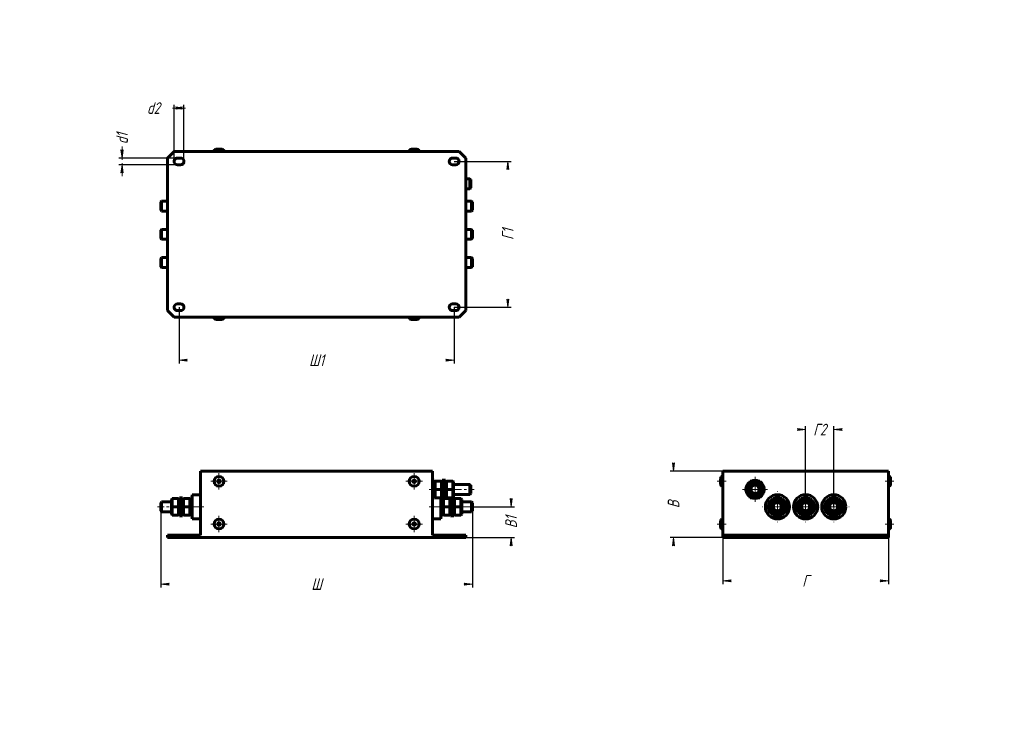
# Model space of a CAD drawing. Header units: millimetres. Extents: x 0 to 594, y 0 to 420.
import ezdxf

# ---------------------------------------------------------------- set-up
doc = ezdxf.new("R2010")
doc.units = ezdxf.units.MM
for name, pattern in [('K5LT_AXLED', [12, 7.5, -1.5, 1.5, -1.5]), ('K5LT_BASIC', [0]), ('K5LT_THIN', [0])]:
    doc.linetypes.add(name, pattern=pattern)
doc.layers.add('Системный слой', color=7, linetype='Continuous')
doc.styles.add('KDIMTEXTSTYLE', font='GOST_AU.SHX', dxfattribs={"width": 0.96, "oblique": 15, "height": 5})
doc.dimstyles.new('KDIMSTYLE (1.00)', dxfattribs={"dimtxt": 5, "dimasz": 1, "dimexe": 2, "dimexo": 0, "dimgap": 1, "dimtad": 1, "dimtxsty": 'KDIMTEXTSTYLE', "dimsah": 1, "dimcen": 0, "dimdle": 1, "dimadec": 0, "dimazin": 0, "dimtfac": 0.667, "dimtmove": 0, "dimatfit": 3, "dimfxl": 1, "dimtvp": 1, "dimtolj": 1, "dimtzin": 0, "dimarcsym": 0})

# ---------------------------------------------------------------- blocks, each defined once
blk = doc.blocks.new('KDIMARROW_01')
at = {"layer": 'Системный слой'}
blk.add_hatch(color=0, dxfattribs=at).paths.add_polyline_path([(-5, -0.6582624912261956), (0, 0), (-5, 0.658262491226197), (-4.5, 5.51091059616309e-16)])
at = {"layer": 'Системный слой', "color": 0, "linetype": 'K5LT_THIN', "lineweight": 18}
for p, q in [((-4.5, 5.51091059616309e-16), (-5, 0.658262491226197)), ((-5, 0.658262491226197), (0, 0)), ((0, 0), (-5, -0.6582624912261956)), ((-5, -0.6582624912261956), (-4.5, 5.51091059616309e-16)), ((0, 0), (-1, 0))]:
    blk.add_line(p, q, dxfattribs=at)
blk = doc.blocks.new('KDIMARROW_02')
at = {"layer": 'Системный слой'}
blk.add_hatch(color=0, dxfattribs=at).paths.add_polyline_path([(4.5, -5.51091059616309e-16), (5, 0.6582624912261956), (0, 0), (5, -0.658262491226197)])
at = {"layer": 'Системный слой', "color": 0, "linetype": 'K5LT_THIN', "lineweight": 18}
for p, q in [((0, 0), (-1, 0)), ((5, 0.6582624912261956), (0, 0)), ((0, 0), (5, -0.658262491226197)), ((0, 0), (7, -8.572527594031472e-16)), ((4.5, -5.51091059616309e-16), (5, 0.6582624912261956)), ((5, -0.658262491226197), (4.5, -5.51091059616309e-16))]:
    blk.add_line(p, q, dxfattribs=at)
blk = doc.blocks.new('U0')
at = {"layer": 'Системный слой', "color": 150, "linetype": 'K5LT_BASIC', "lineweight": 60, "true_color": 0x0080ff}
for p, q in [((254.1096877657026, 126.3033172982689), (254.1096877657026, 131.8033172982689)), ((254.1096877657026, 119.0033172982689), (254.1096877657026, 126.3033172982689))]:
    blk.add_line(p, q, dxfattribs=at)
blk = doc.blocks.new('U1')
at = {"layer": 'Системный слой', "color": 30, "linetype": 'K5LT_AXLED', "lineweight": 18, "true_color": 0xff8000}
for q in [(120.2346877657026, 120.9283172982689), (115.2346877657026, 115.9283172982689), (125.2346877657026, 115.9283172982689), (120.2346877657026, 110.9283172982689)]:
    blk.add_line((120.2346877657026, 115.9283172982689), q, dxfattribs=at)
blk = doc.blocks.new('U2')
at = {"layer": 'Системный слой', "color": 30, "linetype": 'K5LT_AXLED', "lineweight": 18, "true_color": 0xff8000}
for q in [(120.2346877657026, 146.6783172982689), (115.2346877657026, 141.6783172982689), (125.2346877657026, 141.6783172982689), (120.2346877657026, 136.6783172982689)]:
    blk.add_line((120.2346877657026, 141.6783172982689), q, dxfattribs=at)
blk = doc.blocks.new('U3')
at = {"layer": 'Системный слой', "color": 30, "linetype": 'K5LT_AXLED', "lineweight": 18, "true_color": 0xff8000}
for q in [(237.9846877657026, 120.9283172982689), (232.9846877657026, 115.9283172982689), (242.9846877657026, 115.9283172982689), (237.9846877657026, 110.9283172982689)]:
    blk.add_line((237.9846877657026, 115.9283172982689), q, dxfattribs=at)
blk = doc.blocks.new('U4')
at = {"layer": 'Системный слой', "color": 30, "linetype": 'K5LT_AXLED', "lineweight": 18, "true_color": 0xff8000}
for q in [(237.9846877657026, 146.6783172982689), (232.9846877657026, 141.6783172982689), (242.9846877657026, 141.6783172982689), (237.9846877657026, 136.6783172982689)]:
    blk.add_line((237.9846877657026, 141.6783172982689), q, dxfattribs=at)
blk = doc.blocks.new('U5')
at = {"layer": 'Системный слой', "color": 150, "linetype": 'K5LT_BASIC', "lineweight": 60, "true_color": 0x0080ff}
for start, end in [(125.380022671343, 174.619977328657), (65.3800226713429, 114.6199773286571), (5.380022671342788, 54.61997732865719), (185.380022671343, 234.619977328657), (245.3800226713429, 294.6199773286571), (305.3800226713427, 354.6199773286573)]:
    blk.add_arc((443.64246928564, 136.8033172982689), 5.5, start, end, dxfattribs=at)
blk = doc.blocks.new('U6')
at = {"layer": 'Системный слой', "color": 150, "linetype": 'K5LT_BASIC', "lineweight": 60, "true_color": 0x0080ff}
for start, end in [(125.380022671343, 174.6199773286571), (65.3800226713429, 114.6199773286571), (5.380022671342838, 54.61997732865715), (185.3800226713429, 234.619977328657), (305.3800226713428, 354.6199773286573), (245.3800226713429, 294.6199773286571)]:
    blk.add_arc((474.1424692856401, 126.3033172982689), 5.5, start, end, dxfattribs=at)
blk = doc.blocks.new('U7')
at = {"layer": 'Системный слой', "color": 150, "linetype": 'K5LT_BASIC', "lineweight": 60, "true_color": 0x0080ff}
for start, end in [(125.3800226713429, 174.6199773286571), (65.3800226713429, 114.6199773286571), (5.380022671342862, 54.61997732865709), (185.3800226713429, 234.6199773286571), (305.3800226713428, 354.6199773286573), (245.3800226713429, 294.6199773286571)]:
    blk.add_arc((457.14246928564, 126.3033172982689), 5.5, start, end, dxfattribs=at)
blk = doc.blocks.new('U8')
at = {"layer": 'Системный слой', "color": 150, "linetype": 'K5LT_BASIC', "lineweight": 60, "true_color": 0x0080ff}
for start, end in [(125.380022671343, 174.6199773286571), (65.3800226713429, 114.6199773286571), (5.380022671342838, 54.61997732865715), (185.3800226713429, 234.619977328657), (305.3800226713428, 354.6199773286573), (245.3800226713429, 294.6199773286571)]:
    blk.add_arc((491.1424692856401, 126.3033172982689), 5.5, start, end, dxfattribs=at)
blk = doc.blocks.new('U9')
at = {"layer": 'Системный слой', "color": 150, "linetype": 'K5LT_BASIC', "lineweight": 60, "true_color": 0x0080ff}
for p, q in [((525.4424692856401, 143.3783172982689), (525.4424692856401, 141.6783172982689)), ((525.4424692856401, 141.6783172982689), (525.4424692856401, 139.9783172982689))]:
    blk.add_line(p, q, dxfattribs=at)
blk = doc.blocks.new('U10')
at = {"layer": 'Системный слой', "color": 150, "linetype": 'K5LT_BASIC', "lineweight": 60, "true_color": 0x0080ff}
for p, q in [((525.4424692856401, 117.6283172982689), (525.4424692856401, 115.9283172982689)), ((525.4424692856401, 115.9283172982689), (525.4424692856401, 114.2283172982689))]:
    blk.add_line(p, q, dxfattribs=at)
blk = doc.blocks.new('U11')
at = {"layer": 'Системный слой', "color": 30, "linetype": 'K5LT_AXLED', "lineweight": 18, "true_color": 0xff8000}
for q in [(443.64246928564, 144.3033172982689), (436.14246928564, 136.8033172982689), (451.14246928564, 136.8033172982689), (443.64246928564, 129.3033172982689)]:
    blk.add_line((443.64246928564, 136.8033172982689), q, dxfattribs=at)
blk = doc.blocks.new('U12')
at = {"layer": 'Системный слой', "color": 30, "linetype": 'K5LT_AXLED', "lineweight": 18, "true_color": 0xff8000}
for q in [(474.14246928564, 135.6033172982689), (464.84246928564, 126.3033172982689), (483.44246928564, 126.3033172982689), (474.14246928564, 117.0033172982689)]:
    blk.add_line((474.14246928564, 126.3033172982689), q, dxfattribs=at)
blk = doc.blocks.new('U13')
at = {"layer": 'Системный слой', "color": 30, "linetype": 'K5LT_AXLED', "lineweight": 18, "true_color": 0xff8000}
for q in [(491.1424692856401, 135.6033172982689), (481.84246928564, 126.3033172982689), (500.4424692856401, 126.3033172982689), (491.1424692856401, 117.0033172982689)]:
    blk.add_line((491.1424692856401, 126.3033172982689), q, dxfattribs=at)
blk = doc.blocks.new('U14')
at = {"layer": 'Системный слой', "color": 30, "linetype": 'K5LT_AXLED', "lineweight": 18, "true_color": 0xff8000}
for q in [(457.14246928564, 135.6033172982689), (447.84246928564, 126.3033172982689), (466.44246928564, 126.3033172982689), (457.14246928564, 117.0033172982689)]:
    blk.add_line((457.14246928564, 126.3033172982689), q, dxfattribs=at)
blk = doc.blocks.new('U15')
at = {"layer": 'Системный слой', "color": 30, "linetype": 'K5LT_AXLED', "lineweight": 18, "true_color": 0xff8000}
for q in [(438.64246928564, 136.8033172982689), (443.64246928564, 141.8033172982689), (448.64246928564, 136.8033172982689), (443.64246928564, 131.8033172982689)]:
    blk.add_line((443.64246928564, 136.8033172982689), q, dxfattribs=at)
blk = doc.blocks.new('U16')
at = {"layer": 'Системный слой', "color": 30, "linetype": 'K5LT_AXLED', "lineweight": 18, "true_color": 0xff8000}
for q in [(457.1424692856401, 131.3033172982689), (452.14246928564, 126.3033172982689), (462.1424692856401, 126.3033172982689), (457.1424692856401, 121.3033172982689)]:
    blk.add_line((457.1424692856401, 126.3033172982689), q, dxfattribs=at)

msp = doc.modelspace()

# ---------------------------------------------------------------- linework, layer by layer
at = {"layer": 'Системный слой', "color": 150, "linetype": 'K5LT_BASIC', "lineweight": 60, "true_color": 0x0080ff}
for p, q in [((89.10968776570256, 336.5954764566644), (93.10968776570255, 340.5954764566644)), ((93.10968776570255, 340.5954764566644), (265.1096877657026, 340.5954764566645)), ((118.5346877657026, 341.8954764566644), (121.9346877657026, 341.8954764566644)), ((236.2846877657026, 341.8954764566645), (239.6846877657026, 341.8954764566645)), ((265.1096877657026, 340.5954764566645), (269.1096877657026, 336.5954764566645)), ((89.1096877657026, 244.5954764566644), (89.10968776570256, 336.5954764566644)), ((95.10968776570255, 336.5954764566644), (97.10968776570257, 336.5954764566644)), ((261.1096877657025, 336.5954764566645), (263.1096877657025, 336.5954764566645)), ((269.1096877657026, 336.5954764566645), (269.1096877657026, 244.5954764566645)), ((97.10968776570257, 332.5954764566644), (95.10968776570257, 332.5954764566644)), ((263.1096877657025, 332.5954764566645), (261.1096877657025, 332.5954764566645)), ((269.1096877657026, 324.0954764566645), (271.6096877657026, 324.0954764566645)), ((271.6096877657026, 324.0954764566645), (272.1096877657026, 323.5954764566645)), ((271.6096877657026, 324.0954764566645), (271.6096877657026, 318.0954764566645)), ((272.1096877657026, 323.5954764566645), (272.1096877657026, 318.5954764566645)), ((269.1096877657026, 318.0954764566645), (271.6096877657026, 318.0954764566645)), ((271.6096877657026, 318.0954764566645), (272.1096877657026, 318.5954764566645)), ((85.60968776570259, 310.5954764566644), (85.10968776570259, 310.0954764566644)), ((85.1096877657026, 305.0954764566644), (85.10968776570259, 310.0954764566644)), ((89.10968776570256, 310.5954764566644), (85.60968776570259, 310.5954764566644)), ((85.6096877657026, 304.5954764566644), (85.60968776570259, 310.5954764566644)), ((269.1096877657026, 310.5954764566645), (272.6096877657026, 310.5954764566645)), ((272.6096877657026, 310.5954764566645), (273.1096877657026, 310.0954764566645)), ((272.6096877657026, 310.5954764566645), (272.6096877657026, 304.5954764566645)), ((273.1096877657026, 310.0954764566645), (273.1096877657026, 305.0954764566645)), ((85.6096877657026, 304.5954764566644), (85.1096877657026, 305.0954764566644)), ((89.10968776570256, 304.5954764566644), (85.6096877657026, 304.5954764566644)), ((269.1096877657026, 304.5954764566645), (272.6096877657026, 304.5954764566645)), ((272.6096877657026, 304.5954764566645), (273.1096877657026, 305.0954764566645)), ((85.6096877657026, 293.5954764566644), (85.1096877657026, 293.0954764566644)), ((85.1096877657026, 288.0954764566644), (85.1096877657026, 293.0954764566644)), ((89.10968776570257, 293.5954764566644), (85.6096877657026, 293.5954764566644)), ((85.6096877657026, 287.5954764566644), (85.6096877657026, 293.5954764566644)), ((269.1096877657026, 293.5954764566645), (272.6096877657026, 293.5954764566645)), ((272.6096877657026, 293.5954764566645), (272.6096877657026, 287.5954764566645)), ((272.6096877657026, 293.5954764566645), (273.1096877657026, 293.0954764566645)), ((273.1096877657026, 293.0954764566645), (273.1096877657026, 288.0954764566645)), ((85.6096877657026, 287.5954764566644), (85.1096877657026, 288.0954764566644)), ((89.10968776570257, 287.5954764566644), (85.6096877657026, 287.5954764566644)), ((269.1096877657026, 287.5954764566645), (272.6096877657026, 287.5954764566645)), ((272.6096877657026, 287.5954764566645), (273.1096877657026, 288.0954764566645)), ((85.6096877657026, 276.5954764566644), (85.1096877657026, 276.0954764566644)), ((85.1096877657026, 271.0954764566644), (85.1096877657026, 276.0954764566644)), ((89.10968776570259, 276.5954764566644), (85.6096877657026, 276.5954764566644)), ((85.6096877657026, 270.5954764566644), (85.6096877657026, 276.5954764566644)), ((269.1096877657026, 276.5954764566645), (272.6096877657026, 276.5954764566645)), ((272.6096877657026, 276.5954764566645), (273.1096877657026, 276.0954764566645)), ((272.6096877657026, 276.5954764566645), (272.6096877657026, 270.5954764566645)), ((273.1096877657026, 276.0954764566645), (273.1096877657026, 271.0954764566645)), ((85.6096877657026, 270.5954764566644), (85.1096877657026, 271.0954764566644)), ((89.10968776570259, 270.5954764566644), (85.6096877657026, 270.5954764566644)), ((269.1096877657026, 270.5954764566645), (272.6096877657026, 270.5954764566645)), ((272.6096877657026, 270.5954764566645), (273.1096877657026, 271.0954764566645)), ((93.1096877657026, 240.5954764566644), (89.1096877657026, 244.5954764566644)), ((95.10968776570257, 248.5954764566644), (97.10968776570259, 248.5954764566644)), ((97.1096877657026, 244.5954764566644), (95.1096877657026, 244.5954764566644)), ((261.1096877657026, 248.5954764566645), (263.1096877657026, 248.5954764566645)), ((263.1096877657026, 244.5954764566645), (261.1096877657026, 244.5954764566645)), ((269.1096877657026, 244.5954764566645), (265.1096877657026, 240.5954764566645)), ((265.1096877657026, 240.5954764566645), (93.1096877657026, 240.5954764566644)), ((121.9346877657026, 239.2954764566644), (118.5346877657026, 239.2954764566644)), ((239.6846877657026, 239.2954764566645), (236.2846877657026, 239.2954764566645)), ((109.1096877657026, 147.8033172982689), (249.1096877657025, 147.8033172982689)), ((109.1096877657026, 109.3033172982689), (109.1096877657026, 147.8033172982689)), ((249.1096877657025, 109.3033172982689), (249.1096877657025, 147.8033172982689)), ((422.8424692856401, 139.9783172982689), (422.8424692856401, 143.3783172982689)), ((424.1424692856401, 147.8033172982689), (524.1424692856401, 147.8033172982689)), ((424.1424692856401, 109.3033172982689), (424.1424692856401, 147.8033172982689)), ((524.1424692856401, 109.3033172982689), (524.1424692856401, 147.8033172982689)), ((249.1096877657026, 142.3033172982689), (250.1096877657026, 142.3033172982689)), ((250.1096877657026, 142.3033172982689), (250.1096877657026, 131.3033172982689)), ((250.6096877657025, 141.8033172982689), (250.1096877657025, 141.3033172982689)), ((250.6096877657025, 136.8033172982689), (250.1096877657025, 136.8033172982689)), ((250.6096877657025, 141.8033172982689), (254.4096877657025, 141.8033172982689)), ((250.6096877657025, 141.8033172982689), (250.6096877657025, 136.8033172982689)), ((250.6096877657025, 136.8033172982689), (254.4096877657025, 136.8033172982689)), ((250.6096877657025, 136.8033172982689), (250.6096877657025, 131.8033172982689)), ((254.4096877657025, 141.8033172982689), (254.9096877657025, 141.3033172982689)), ((254.4096877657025, 141.8033172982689), (254.4096877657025, 136.8033172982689)), ((254.4096877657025, 136.8033172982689), (254.9096877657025, 136.8033172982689)), ((254.4096877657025, 136.8033172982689), (254.4096877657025, 131.8033172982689)), ((254.9096877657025, 142.3033172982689), (254.9096877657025, 131.3033172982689)), ((254.9096877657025, 142.3033172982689), (255.9096877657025, 142.3033172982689)), ((255.9096877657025, 142.3033172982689), (255.9096877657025, 131.3033172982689)), ((255.9096877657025, 142.3033172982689), (256.9096877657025, 142.3033172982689)), ((255.9096877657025, 142.3033172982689), (255.9096877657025, 131.3033172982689)), ((256.9096877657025, 142.3033172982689), (256.9096877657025, 131.3033172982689)), ((257.4096877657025, 141.8033172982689), (256.9096877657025, 141.3033172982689)), ((257.4096877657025, 136.8033172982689), (256.9096877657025, 136.8033172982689)), ((257.4096877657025, 141.8033172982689), (261.2096877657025, 141.8033172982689)), ((257.4096877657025, 141.8033172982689), (257.4096877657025, 136.8033172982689)), ((257.4096877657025, 136.8033172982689), (261.2096877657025, 136.8033172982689)), ((257.4096877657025, 136.8033172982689), (257.4096877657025, 131.8033172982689)), ((261.2096877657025, 141.8033172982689), (261.7096877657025, 141.3033172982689)), ((261.2096877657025, 141.8033172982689), (261.2096877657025, 136.8033172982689)), ((261.2096877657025, 136.8033172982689), (261.7096877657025, 136.8033172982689)), ((261.2096877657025, 136.8033172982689), (261.2096877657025, 131.8033172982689)), ((261.7096877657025, 141.3033172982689), (261.7096877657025, 136.8033172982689)), ((261.7096877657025, 139.8033172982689), (271.6096877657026, 139.8033172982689)), ((261.7096877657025, 136.8033172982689), (261.7096877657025, 132.3033172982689)), ((271.6096877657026, 139.8033172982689), (272.1096877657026, 139.3033172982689)), ((271.6096877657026, 139.8033172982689), (271.6096877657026, 133.8033172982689)), ((272.1096877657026, 139.3033172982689), (272.1096877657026, 134.3033172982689)), ((440.7557179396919, 141.8033172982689), (437.8689665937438, 136.8033172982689)), ((437.8689665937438, 136.8033172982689), (438.4463168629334, 136.8033172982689)), ((437.8689665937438, 136.8033172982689), (440.7557179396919, 131.8033172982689)), ((441.0443930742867, 141.3033172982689), (438.4463168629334, 136.8033172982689)), ((438.4463168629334, 136.8033172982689), (441.0443930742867, 132.3033172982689)), ((440.7557179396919, 141.8033172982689), (441.0443930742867, 141.3033172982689)), ((446.5292206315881, 141.8033172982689), (440.7557179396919, 141.8033172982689)), ((446.2405454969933, 141.3033172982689), (441.0443930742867, 141.3033172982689)), ((446.5292206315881, 141.8033172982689), (446.2405454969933, 141.3033172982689)), ((448.8386217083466, 136.8033172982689), (446.2405454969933, 141.3033172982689)), ((446.2405454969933, 132.3033172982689), (448.8386217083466, 136.8033172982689)), ((449.4159719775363, 136.8033172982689), (446.5292206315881, 141.8033172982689)), ((446.5292206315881, 131.8033172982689), (449.4159719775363, 136.8033172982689)), ((449.4159719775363, 136.8033172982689), (448.8386217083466, 136.8033172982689)), ((92.00968776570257, 131.3033172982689), (91.50968776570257, 130.8033172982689)), ((91.50968776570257, 130.8033172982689), (91.50968776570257, 126.3033172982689)), ((92.00968776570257, 131.3033172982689), (95.80968776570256, 131.3033172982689)), ((92.00968776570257, 131.3033172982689), (92.00968776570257, 126.3033172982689)), ((95.80968776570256, 131.3033172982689), (96.30968776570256, 130.8033172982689)), ((95.80968776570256, 131.3033172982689), (95.80968776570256, 126.3033172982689)), ((96.30968776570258, 131.8033172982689), (96.30968776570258, 120.8033172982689)), ((96.30968776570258, 131.8033172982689), (97.30968776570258, 131.8033172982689)), ((97.30968776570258, 131.8033172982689), (97.30968776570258, 120.8033172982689)), ((97.30968776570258, 131.8033172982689), (97.30968776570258, 120.8033172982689)), ((97.30968776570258, 131.8033172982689), (98.30968776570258, 131.8033172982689)), ((98.30968776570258, 131.8033172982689), (98.30968776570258, 120.8033172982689)), ((98.80968776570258, 131.3033172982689), (98.30968776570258, 130.8033172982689)), ((98.80968776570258, 131.3033172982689), (102.6096877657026, 131.3033172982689)), ((98.80968776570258, 131.3033172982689), (98.80968776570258, 126.3033172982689)), ((102.6096877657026, 131.3033172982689), (103.1096877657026, 130.8033172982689)), ((102.6096877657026, 131.3033172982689), (102.6096877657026, 126.3033172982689)), ((103.1096877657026, 131.8033172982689), (103.1096877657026, 120.8033172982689)), ((103.1096877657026, 131.8033172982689), (104.1096877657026, 131.8033172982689)), ((104.1096877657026, 133.6033172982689), (104.1096877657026, 119.0033172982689)), ((104.1096877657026, 133.6033172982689), (109.1096877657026, 133.6033172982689)), ((249.1096877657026, 131.3033172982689), (250.1096877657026, 131.3033172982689)), ((250.6096877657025, 131.8033172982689), (250.1096877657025, 132.3033172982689)), ((250.6096877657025, 131.8033172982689), (254.4096877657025, 131.8033172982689)), ((254.4096877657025, 131.8033172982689), (254.9096877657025, 132.3033172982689)), ((254.4096877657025, 131.8033172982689), (254.9096877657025, 131.8033172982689)), ((254.9096877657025, 131.3033172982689), (255.9096877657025, 131.3033172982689)), ((255.6096877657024, 131.3033172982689), (255.1096877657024, 130.8033172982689)), ((255.1096877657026, 131.3033172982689), (255.1096877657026, 120.8033172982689)), ((255.6096877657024, 131.3033172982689), (255.6096877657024, 126.3033172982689)), ((255.9096877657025, 131.3033172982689), (256.9096877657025, 131.3033172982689)), ((257.4096877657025, 131.8033172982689), (256.9096877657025, 132.3033172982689)), ((256.9096877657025, 131.3033172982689), (259.4096877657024, 131.3033172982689)), ((257.4096877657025, 131.8033172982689), (261.2096877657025, 131.8033172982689)), ((259.4096877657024, 131.3033172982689), (259.9096877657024, 130.8033172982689)), ((259.4096877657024, 131.3033172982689), (259.4096877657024, 126.3033172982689)), ((259.9096877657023, 131.8033172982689), (259.9096877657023, 120.8033172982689)), ((260.9096877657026, 131.8033172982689), (260.9096877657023, 120.8033172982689)), ((260.9096877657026, 131.8033172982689), (260.9096877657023, 120.8033172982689)), ((261.2096877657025, 131.8033172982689), (261.7096877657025, 132.3033172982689)), ((261.2096877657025, 131.8033172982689), (261.9096877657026, 131.8033172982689)), ((261.7096877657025, 133.8033172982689), (271.6096877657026, 133.8033172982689)), ((261.9096877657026, 131.8033172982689), (261.9096877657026, 120.8033172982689)), ((262.4096877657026, 131.3033172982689), (261.9096877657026, 130.8033172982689)), ((262.4096877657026, 131.3033172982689), (266.2096877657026, 131.3033172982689)), ((262.4096877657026, 131.3033172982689), (262.4096877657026, 126.3033172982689)), ((266.2096877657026, 131.3033172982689), (266.7096877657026, 130.8033172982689)), ((266.2096877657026, 131.3033172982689), (266.2096877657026, 126.3033172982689)), ((266.7096877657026, 130.8033172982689), (266.7096877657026, 126.3033172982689)), ((271.6096877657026, 133.8033172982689), (272.1096877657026, 134.3033172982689)), ((440.7557179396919, 131.8033172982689), (441.0443930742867, 132.3033172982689)), ((440.7557179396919, 131.8033172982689), (446.5292206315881, 131.8033172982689)), ((441.0443930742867, 132.3033172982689), (446.2405454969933, 132.3033172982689)), ((446.5292206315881, 131.8033172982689), (446.2405454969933, 132.3033172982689)), ((454.2557179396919, 131.3033172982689), (451.3689665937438, 126.3033172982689)), ((454.5443930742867, 130.8033172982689), (451.9463168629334, 126.3033172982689)), ((454.2557179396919, 131.3033172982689), (454.5443930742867, 130.8033172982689)), ((460.0292206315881, 131.3033172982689), (454.2557179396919, 131.3033172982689)), ((459.7405454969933, 130.8033172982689), (454.5443930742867, 130.8033172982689)), ((460.0292206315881, 131.3033172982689), (459.7405454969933, 130.8033172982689)), ((462.3386217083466, 126.3033172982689), (459.7405454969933, 130.8033172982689)), ((462.9159719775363, 126.3033172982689), (460.0292206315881, 131.3033172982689)), ((471.2557179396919, 131.3033172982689), (468.3689665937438, 126.3033172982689)), ((471.5443930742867, 130.8033172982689), (468.9463168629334, 126.3033172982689)), ((471.2557179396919, 131.3033172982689), (471.5443930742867, 130.8033172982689)), ((477.0292206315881, 131.3033172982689), (471.2557179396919, 131.3033172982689)), ((476.7405454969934, 130.8033172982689), (471.5443930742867, 130.8033172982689)), ((477.0292206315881, 131.3033172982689), (476.7405454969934, 130.8033172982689)), ((479.3386217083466, 126.3033172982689), (476.7405454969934, 130.8033172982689)), ((479.9159719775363, 126.3033172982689), (477.0292206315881, 131.3033172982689)), ((488.2557179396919, 131.3033172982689), (485.3689665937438, 126.3033172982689)), ((488.5443930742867, 130.8033172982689), (485.9463168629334, 126.3033172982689)), ((488.2557179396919, 131.3033172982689), (488.5443930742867, 130.8033172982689)), ((494.0292206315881, 131.3033172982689), (488.2557179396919, 131.3033172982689)), ((493.7405454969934, 130.8033172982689), (488.5443930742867, 130.8033172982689)), ((494.0292206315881, 131.3033172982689), (493.7405454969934, 130.8033172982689)), ((496.3386217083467, 126.3033172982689), (493.7405454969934, 130.8033172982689)), ((496.9159719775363, 126.3033172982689), (494.0292206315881, 131.3033172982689)), ((85.6096877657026, 129.3033172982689), (85.1096877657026, 128.8033172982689)), ((85.1096877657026, 123.8033172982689), (85.1096877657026, 128.8033172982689)), ((91.50968776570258, 129.3033172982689), (85.6096877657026, 129.3033172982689)), ((85.6096877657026, 123.3033172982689), (85.6096877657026, 129.3033172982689)), ((91.50968776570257, 126.3033172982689), (91.50968776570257, 121.8033172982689)), ((92.00968776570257, 126.3033172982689), (91.50968776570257, 126.3033172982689)), ((92.00968776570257, 126.3033172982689), (95.80968776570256, 126.3033172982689)), ((92.00968776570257, 126.3033172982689), (92.00968776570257, 121.3033172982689)), ((95.80968776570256, 126.3033172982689), (96.30968776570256, 126.3033172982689)), ((95.80968776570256, 126.3033172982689), (95.80968776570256, 121.3033172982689)), ((98.80968776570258, 126.3033172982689), (98.30968776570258, 126.3033172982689)), ((98.80968776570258, 126.3033172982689), (102.6096877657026, 126.3033172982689)), ((98.80968776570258, 126.3033172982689), (98.80968776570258, 121.3033172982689)), ((102.6096877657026, 126.3033172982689), (103.1096877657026, 126.3033172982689)), ((102.6096877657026, 126.3033172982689), (102.6096877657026, 121.3033172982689)), ((255.6096877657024, 126.3033172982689), (255.1096877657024, 126.3033172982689)), ((255.6096877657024, 126.3033172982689), (259.4096877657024, 126.3033172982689)), ((255.6096877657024, 126.3033172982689), (255.6096877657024, 121.3033172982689)), ((259.4096877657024, 126.3033172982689), (259.9096877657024, 126.3033172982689)), ((259.4096877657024, 126.3033172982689), (259.4096877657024, 121.3033172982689)), ((262.4096877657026, 126.3033172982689), (261.9096877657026, 126.3033172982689)), ((262.4096877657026, 126.3033172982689), (266.2096877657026, 126.3033172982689)), ((262.4096877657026, 126.3033172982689), (262.4096877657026, 121.3033172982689)), ((266.2096877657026, 126.3033172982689), (266.7096877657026, 126.3033172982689)), ((266.2096877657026, 126.3033172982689), (266.2096877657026, 121.3033172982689)), ((266.7096877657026, 129.3033172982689), (272.6096877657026, 129.3033172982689)), ((266.7096877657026, 126.3033172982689), (266.7096877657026, 121.8033172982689)), ((272.6096877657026, 129.3033172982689), (273.1096877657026, 128.8033172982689)), ((272.6096877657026, 129.3033172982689), (272.6096877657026, 123.3033172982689)), ((273.1096877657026, 128.8033172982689), (273.1096877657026, 123.8033172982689)), ((451.3689665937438, 126.3033172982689), (451.9463168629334, 126.3033172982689)), ((451.3689665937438, 126.3033172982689), (454.2557179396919, 121.3033172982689)), ((451.9463168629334, 126.3033172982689), (454.5443930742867, 121.8033172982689)), ((459.7405454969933, 121.8033172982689), (462.3386217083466, 126.3033172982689)), ((460.0292206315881, 121.3033172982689), (462.9159719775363, 126.3033172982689)), ((462.9159719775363, 126.3033172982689), (462.3386217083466, 126.3033172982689)), ((468.3689665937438, 126.3033172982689), (468.9463168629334, 126.3033172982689)), ((468.3689665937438, 126.3033172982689), (471.2557179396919, 121.3033172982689)), ((468.9463168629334, 126.3033172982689), (471.5443930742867, 121.8033172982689)), ((476.7405454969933, 121.8033172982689), (479.3386217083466, 126.3033172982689)), ((477.0292206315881, 121.3033172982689), (479.9159719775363, 126.3033172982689)), ((479.9159719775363, 126.3033172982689), (479.3386217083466, 126.3033172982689)), ((485.3689665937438, 126.3033172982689), (485.9463168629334, 126.3033172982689)), ((485.3689665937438, 126.3033172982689), (488.2557179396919, 121.3033172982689)), ((485.9463168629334, 126.3033172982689), (488.5443930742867, 121.8033172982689)), ((493.7405454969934, 121.8033172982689), (496.3386217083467, 126.3033172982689)), ((494.0292206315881, 121.3033172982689), (496.9159719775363, 126.3033172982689)), ((496.9159719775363, 126.3033172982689), (496.3386217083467, 126.3033172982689)), ((85.6096877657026, 123.3033172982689), (85.1096877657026, 123.8033172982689)), ((91.50968776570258, 123.3033172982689), (85.6096877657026, 123.3033172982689)), ((92.00968776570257, 121.3033172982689), (91.50968776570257, 121.8033172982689)), ((92.00968776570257, 121.3033172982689), (95.80968776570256, 121.3033172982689)), ((95.80968776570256, 121.3033172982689), (96.30968776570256, 121.8033172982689)), ((96.30968776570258, 120.8033172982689), (97.30968776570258, 120.8033172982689)), ((97.30968776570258, 120.8033172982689), (98.30968776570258, 120.8033172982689)), ((98.80968776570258, 121.3033172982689), (98.30968776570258, 121.8033172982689)), ((98.80968776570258, 121.3033172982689), (102.6096877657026, 121.3033172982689)), ((102.6096877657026, 121.3033172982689), (103.1096877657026, 121.8033172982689)), ((103.1096877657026, 120.8033172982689), (104.1096877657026, 120.8033172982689)), ((104.1096877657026, 119.0033172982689), (109.1096877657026, 119.0033172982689)), ((254.1096877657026, 119.0033172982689), (249.1096877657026, 119.0033172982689)), ((254.1096877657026, 120.8033172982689), (255.1096877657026, 120.8033172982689)), ((255.6096877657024, 121.3033172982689), (255.1096877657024, 121.8033172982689)), ((255.6096877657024, 121.3033172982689), (259.4096877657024, 121.3033172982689)), ((259.4096877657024, 121.3033172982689), (259.9096877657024, 121.8033172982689)), ((259.9096877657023, 120.8033172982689), (260.9096877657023, 120.8033172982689)), ((260.9096877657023, 120.8033172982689), (261.9096877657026, 120.8033172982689)), ((262.4096877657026, 121.3033172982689), (261.9096877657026, 121.8033172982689)), ((262.4096877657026, 121.3033172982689), (266.2096877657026, 121.3033172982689)), ((266.2096877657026, 121.3033172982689), (266.7096877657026, 121.8033172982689)), ((266.7096877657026, 123.3033172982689), (272.6096877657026, 123.3033172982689)), ((272.6096877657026, 123.3033172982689), (273.1096877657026, 123.8033172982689)), ((454.2557179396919, 121.3033172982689), (454.5443930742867, 121.8033172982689)), ((454.2557179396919, 121.3033172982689), (460.0292206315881, 121.3033172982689)), ((454.5443930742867, 121.8033172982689), (459.7405454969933, 121.8033172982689)), ((460.0292206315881, 121.3033172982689), (459.7405454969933, 121.8033172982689)), ((471.2557179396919, 121.3033172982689), (471.5443930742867, 121.8033172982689)), ((471.2557179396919, 121.3033172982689), (477.0292206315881, 121.3033172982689)), ((471.5443930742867, 121.8033172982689), (476.7405454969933, 121.8033172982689)), ((477.0292206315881, 121.3033172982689), (476.7405454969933, 121.8033172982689)), ((488.2557179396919, 121.3033172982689), (488.5443930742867, 121.8033172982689)), ((488.2557179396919, 121.3033172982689), (494.0292206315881, 121.3033172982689)), ((488.5443930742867, 121.8033172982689), (493.7405454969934, 121.8033172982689)), ((494.0292206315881, 121.3033172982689), (493.7405454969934, 121.8033172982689)), ((422.84246928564, 114.2283172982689), (422.84246928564, 117.6283172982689)), ((89.10968776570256, 109.3033172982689), (93.10968776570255, 109.3033172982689)), ((89.10968776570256, 107.8033172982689), (89.10968776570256, 109.3033172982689)), ((89.10968776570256, 107.8033172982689), (93.10968776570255, 107.8033172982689)), ((93.10968776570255, 107.8033172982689), (93.10968776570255, 109.3033172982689)), ((93.10968776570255, 109.3033172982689), (109.1096877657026, 109.3033172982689)), ((93.10968776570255, 107.8033172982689), (265.1096877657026, 107.8033172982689)), ((249.1096877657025, 109.3033172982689), (265.1096877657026, 109.3033172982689)), ((265.1096877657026, 109.3033172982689), (269.1096877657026, 109.3033172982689)), ((265.1096877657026, 107.8033172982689), (265.1096877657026, 109.3033172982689)), ((265.1096877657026, 107.8033172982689), (269.1096877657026, 107.8033172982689)), ((269.1096877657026, 107.8033172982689), (269.1096877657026, 109.3033172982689)), ((424.1424692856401, 109.3033172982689), (428.1424692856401, 109.3033172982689)), ((424.1424692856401, 107.8033172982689), (424.1424692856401, 109.3033172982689)), ((424.1424692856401, 107.8033172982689), (428.1424692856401, 107.8033172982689)), ((428.1424692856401, 107.8033172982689), (428.1424692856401, 109.3033172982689)), ((428.1424692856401, 109.3033172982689), (520.1424692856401, 109.3033172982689)), ((428.1424692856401, 107.8033172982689), (520.1424692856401, 107.8033172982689)), ((520.1424692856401, 109.3033172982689), (524.1424692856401, 109.3033172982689)), ((520.1424692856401, 107.8033172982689), (520.1424692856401, 109.3033172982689)), ((520.1424692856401, 107.8033172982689), (524.1424692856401, 107.8033172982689)), ((524.1424692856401, 107.8033172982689), (524.1424692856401, 109.3033172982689))]:
    msp.add_line(p, q, dxfattribs=at)
at = {"layer": 'Системный слой', "color": 30, "linetype": 'K5LT_AXLED', "lineweight": 18, "true_color": 0xff8000}
for p, q in [((247.1096877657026, 136.8033172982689), (252.1096877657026, 136.8033172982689)), ((247.1096877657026, 136.8033172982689), (274.1096877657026, 136.8033172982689)), ((252.9096877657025, 136.8033172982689), (255.9096877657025, 136.8033172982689)), ((255.9096877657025, 136.8033172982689), (258.9096877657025, 136.8033172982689)), ((420.8424692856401, 141.6783172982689), (426.1424692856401, 141.6783172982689)), ((527.4424692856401, 141.6783172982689), (522.1424692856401, 141.6783172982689)), ((111.1096877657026, 126.3033172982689), (83.1096877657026, 126.3033172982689)), ((94.30968776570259, 126.3033172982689), (97.30968776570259, 126.3033172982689)), ((97.30968776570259, 126.3033172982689), (100.3096877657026, 126.3033172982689)), ((101.1096877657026, 126.3033172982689), (104.1096877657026, 126.3033172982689)), ((104.1096877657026, 126.3033172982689), (111.1096877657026, 126.3033172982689)), ((254.1096877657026, 126.3033172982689), (247.1096877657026, 126.3033172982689)), ((275.1096877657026, 126.3033172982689), (247.1096877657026, 126.3033172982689)), ((254.1096877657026, 126.3033172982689), (257.1096877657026, 126.3033172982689)), ((257.9096877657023, 126.3033172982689), (260.9096877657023, 126.3033172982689)), ((260.9096877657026, 126.3033172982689), (263.9096877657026, 126.3033172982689)), ((420.84246928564, 115.9283172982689), (426.1424692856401, 115.9283172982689)), ((527.4424692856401, 115.9283172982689), (522.1424692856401, 115.9283172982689))]:
    msp.add_line(p, q, dxfattribs=at)
at = {"layer": 'Системный слой', "color": 150, "linetype": 'K5LT_BASIC', "lineweight": 60, "true_color": 0x0080ff}
for centre, radius in [((120.2346877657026, 141.6783172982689), 3), ((237.9846877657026, 141.6783172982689), 3), ((120.2346877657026, 141.6783172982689), 0.75), ((237.9846877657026, 141.6783172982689), 0.75), ((443.64246928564, 136.8033172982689), 3.5), ((443.64246928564, 136.8033172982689), 3), ((443.64246928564, 136.8033172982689), 2.5), ((457.14246928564, 126.3033172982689), 7.3), ((474.14246928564, 126.3033172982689), 7.3), ((491.1424692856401, 126.3033172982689), 7.3), ((457.14246928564, 126.3033172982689), 3.5), ((457.1424692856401, 126.3033172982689), 3), ((457.1424692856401, 126.3033172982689), 2.5), ((474.14246928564, 126.3033172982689), 3.5), ((474.1424692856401, 126.3033172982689), 3), ((474.1424692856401, 126.3033172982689), 2.5), ((491.1424692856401, 126.3033172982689), 3.5), ((491.1424692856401, 126.3033172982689), 3), ((491.1424692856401, 126.3033172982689), 2.499999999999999), ((120.2346877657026, 115.9283172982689), 3), ((237.9846877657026, 115.9283172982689), 3), ((120.2346877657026, 115.9283172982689), 0.75), ((237.9846877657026, 115.9283172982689), 0.75)]:
    msp.add_circle(centre, radius, dxfattribs=at)
for centre, radius, start, end in [((118.5346877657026, 340.5954764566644), 1.300000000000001, 90.00000000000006, 180), ((121.9346877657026, 340.5954764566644), 1.300000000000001, 0, 89.99999999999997), ((236.2846877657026, 340.5954764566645), 1.300000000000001, 90.00000000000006, 180), ((239.6846877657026, 340.5954764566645), 1.300000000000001, 0, 89.99999999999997), ((95.10968776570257, 334.5954764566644), 2, 90, 270), ((97.10968776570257, 334.5954764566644), 2, 270, 90), ((261.1096877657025, 334.5954764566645), 2, 90, 270), ((263.1096877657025, 334.5954764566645), 2, 270, 90), ((95.1096877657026, 246.5954764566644), 2, 90, 270), ((97.1096877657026, 246.5954764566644), 2, 270, 90), ((261.1096877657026, 246.5954764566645), 2, 90, 270), ((263.1096877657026, 246.5954764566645), 2, 270, 90), ((118.5346877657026, 240.5954764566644), 1.300000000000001, 180, 270), ((121.9346877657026, 240.5954764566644), 1.300000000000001, 270.0000000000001, 0), ((236.2846877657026, 240.5954764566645), 1.300000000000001, 180, 270), ((239.6846877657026, 240.5954764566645), 1.300000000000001, 270.0000000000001, 0), ((424.1424692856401, 143.3783172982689), 1.299999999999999, 89.99999999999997, 180), ((524.1424692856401, 143.3783172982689), 1.299999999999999, 0, 90.00000000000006), ((424.1424692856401, 139.9783172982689), 1.299999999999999, 180, 270.0000000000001), ((524.1424692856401, 139.9783172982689), 1.299999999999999, 269.9999999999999, 0), ((424.1424692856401, 117.6283172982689), 1.299999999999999, 89.99999999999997, 180), ((524.1424692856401, 117.6283172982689), 1.299999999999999, 0, 90.00000000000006), ((424.1424692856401, 114.2283172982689), 1.299999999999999, 180, 270.0000000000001), ((524.1424692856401, 114.2283172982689), 1.299999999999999, 269.9999999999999, 0)]:
    msp.add_arc(centre, radius, start, end, dxfattribs=at)

# ---------------------------------------------------------------- block references
at = {"layer": 'Системный слой'}
for name in ['U2', 'U4', 'U11', 'U9', 'U5', 'U15', 'U0', 'U14', 'U7', 'U16', 'U12', 'U6', 'U13', 'U8', 'U1', 'U3', 'U10']:
    msp.add_blockref(name, (0, 0), dxfattribs=at)

# ---------------------------------------------------------------- dimensions: what is measured, and where the dimension line sits
at = {"layer": 'Системный слой', "color": 7}
for base, p1, p2, location, text, override in [((93.10968776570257, 366.7341212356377), (99.10968776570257, 334.5954764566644), (93.10968776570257, 334.5954764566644), (80.66850086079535, 366.7341212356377), '\\H5.0;\\W0.965;\\Q15;\\H5.0;\\W0.965;\\Q15;\\Q15;\\H7.00;d2\\Q15;\\H5.00;', {"dimexo": 0, "dimblk1": 'KDIMARROW_02', "dimblk2": 'KDIMARROW_02', "dimse1": 0, "dimse2": 0, "dimclrt": 7, "dimtolj": 1}), ((262.1096877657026, 214.6937563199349), (96.10968776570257, 246.5954764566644), (262.1096877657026, 246.5954764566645), (179.1096877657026, 214.6937563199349), '\\H5.0;\\W0.965;\\Q15;\\H5.0;\\W0.965;\\Q15;\\Q15;\\H7.00;Ш1\\Q15;\\H5.00;', {"dimexo": 0, "dimblk1": 'KDIMARROW_01', "dimblk2": 'KDIMARROW_01', "dimse1": 0, "dimse2": 0, "dimclrt": 7, "dimtolj": 1}), ((474.1424692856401, 172.8866332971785), (491.1424692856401, 126.3033172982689), (474.1424692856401, 127.6033172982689), (482.6424692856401, 172.8866332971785), '\\H5.0;\\W0.965;\\Q15;\\H5.0;\\W0.965;\\Q15;\\Q15;\\H7.00;Г2\\Q15;\\H5.00;', {"dimexo": 0, "dimblk1": 'KDIMARROW_01', "dimblk2": 'KDIMARROW_01', "dimse1": 0, "dimse2": 0, "dimclrt": 7, "dimtolj": 1}), ((273.1096877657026, 79.68627681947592), (85.10968776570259, 126.3033172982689), (273.1096877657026, 126.3033172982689), (179.1096877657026, 79.68627681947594), '\\H5.0;\\W0.965;\\Q15;\\H5.0;\\W0.965;\\Q15;\\Q15;\\H7.00;Ш\\Q15;\\H10.00;', {"dimexo": 0, "dimblk1": 'KDIMARROW_01', "dimblk2": 'KDIMARROW_01', "dimse1": 0, "dimse2": 0, "dimclrt": 7, "dimtolj": 1}), ((524.1424692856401, 81.6862768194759), (424.1424692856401, 107.8033172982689), (524.1424692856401, 107.8033172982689), (474.1424692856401, 81.68627681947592), '\\H5.0;\\W0.965;\\Q15;\\H5.0;\\W0.965;\\Q15;\\Q15;\\H7.00;Г\\Q15;\\H5.00;', {"dimexo": 0, "dimblk1": 'KDIMARROW_01', "dimblk2": 'KDIMARROW_01', "dimse1": 0, "dimse2": 0, "dimclrt": 7, "dimtolj": 1})]:
    msp.add_linear_dim(base=base, p1=p1, p2=p2, location=location, text=text, dimstyle='KDIMSTYLE (1.00)', override=override, dxfattribs=at).render()
for base, p1, p2, location, text, override in [((61.74922234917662, 336.5954764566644), (96.10968776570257, 332.5954764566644), (96.10968776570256, 336.5954764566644), (61.74922234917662, 348.2958300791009), '\\H5.0;\\W0.965;\\Q15;\\H5.0;\\W0.965;\\Q15;\\Q15;\\H7.00;d1\\Q15;\\H5.00;', {"dimexo": 0, "dimblk1": 'KDIMARROW_02', "dimblk2": 'KDIMARROW_02', "dimse1": 0, "dimse2": 0, "dimclrt": 7, "dimtolj": 1}), ((294.4633807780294, 334.5954764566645), (262.1096877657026, 246.5954764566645), (262.1096877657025, 334.5954764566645), (294.4633807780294, 290.5954764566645), '\\H5.0;\\W0.965;\\Q15;\\H5.0;\\W0.965;\\Q15;\\Q15;\\H7.00;Г1\\Q15;\\H5.00;', {"dimexo": 0, "dimblk1": 'KDIMARROW_01', "dimblk2": 'KDIMARROW_01', "dimse1": 0, "dimse2": 0, "dimclrt": 7, "dimtolj": 1}), ((394.4399781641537, 107.8033172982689), (424.1424692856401, 147.8033172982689), (424.1424692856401, 107.8033172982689), (394.4399781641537, 127.8033172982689), '\\H5.0;\\W0.965;\\Q15;\\H5.0;\\W0.965;\\Q15;\\Q15;\\H7.00;В\\Q15;\\H5.00;', {"dimexo": 0, "dimblk1": 'KDIMARROW_01', "dimblk2": 'KDIMARROW_01', "dimse1": 0, "dimse2": 0, "dimclrt": 7, "dimtolj": 1}), ((296.4633807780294, 107.8033172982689), (273.1096877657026, 126.3033172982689), (265.1096877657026, 107.8033172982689), (296.4633807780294, 117.0533172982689), '\\H5.0;\\W0.965;\\Q15;\\H5.0;\\W0.965;\\Q15;\\Q15;\\H7.00;В1\\Q15;\\H5.00;', {"dimexo": 0, "dimblk1": 'KDIMARROW_01', "dimblk2": 'KDIMARROW_01', "dimse1": 0, "dimse2": 0, "dimclrt": 7, "dimtolj": 1})]:
    msp.add_linear_dim(base=base, p1=p1, p2=p2, angle=90, location=location, text=text, dimstyle='KDIMSTYLE (1.00)', override=override, dxfattribs=at).render()

doc.saveas('drawing.dxf')
